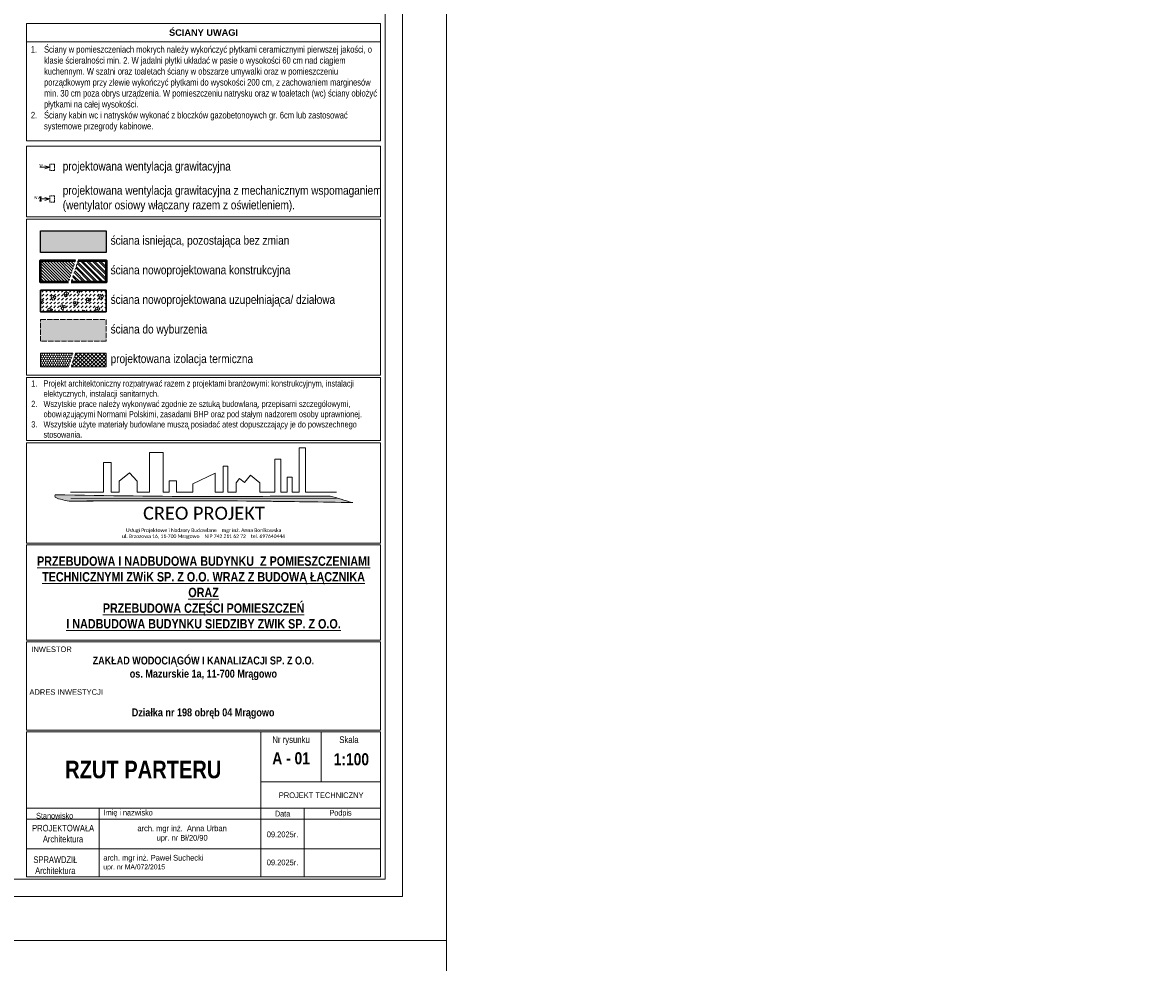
# Model space of a CAD drawing. Header units: millimetres. Extents: x 31175 to 52214, y -18116 to -5516.
# Tile 117 of 155: x 36149 to 38727, y -9766 to -7622. Entities that reach past the tile are written whole.
import ezdxf

# ---------------------------------------------------------------- set-up
doc = ezdxf.new("R2010")
doc.units = ezdxf.units.MM
for name, pattern in [('3', [1, 0.5, -0.5]), ('ACAD_ISO02W100', [15, 12, -3]), ('ACAD_ISO03W100', [30, 12, -18])]:
    doc.linetypes.add(name, pattern=pattern)
for name, color, linetype, lineweight, true_color in [('A-izolacja', 7, 'Continuous', 9, 0x4775ff), ('A_SCIANA DO WYBURZENIA', 7, 'ACAD_ISO02W100', 18, 0xf7833b), ('r-ramka', 7, 'Continuous', 0, 0x727169), ('S_KRESKOWANIE_SC_ISTN', 7, 'Continuous', 0, 0x878787)]:
    doc.layers.add(name, color=color, linetype=linetype, lineweight=lineweight, true_color=true_color)
for name, color, linetype, lineweight in [('A-kreskowanie', 253, 'Continuous', 0), ('A-opis', 130, 'Continuous', 9), ('A_SCIANA_ISTN', 253, 'Continuous', 25), ('A_SCIANA_PROJ_KONSTRUKCJA', 3, 'Continuous', 50), ('A_SCINAN_PROJ_DZIALOWA', 5, 'Continuous', 30), ('elewacja C', 253, 'Continuous', 0)]:
    doc.layers.add(name, color=color, linetype=linetype, lineweight=lineweight)
doc.styles.add('BIKWYM', font='BIKROMSW.SHX', dxfattribs={"width": 0.8})
doc.styles.get("Standard").update_dxf_attribs({"font": 'ARIALN.TTF'})
doc.styles.add('wymiar', font='ARIALN.TTF')
doc.styles.add('wymiary', font='ARIALN.TTF')

# ---------------------------------------------------------------- blocks, each defined once
blk = doc.blocks.new('LOGO')
at = {"layer": 'elewacja C'}
h = blk.add_hatch(color=30, dxfattribs=at)
h.dxf.hatch_style = 1
edge = h.paths.add_edge_path()
edge.add_spline(control_points=[(11534.1, 18108), (11532.4, 18108), (11289.1, 18108), (10726.7, 18100.5), (10166.1, 18110.3), (9846.9, 18115.9)], knot_values=[0, 0, 0, 0, 5.133754, 729.732593, 1687.267838, 1687.267838, 1687.267838, 1687.267838], degree=3, periodic=0)
edge.add_spline(control_points=[(9846.9, 18115.9), (9846.1, 18113.8), (9840.3, 18098.6), (9889.5, 18084.9), (9916.9, 18079.7), (9932.8, 18076.7)], knot_values=[0, 0, 0, 0, 6.318514, 46.500226, 101.574566, 101.574566, 101.574566, 101.574566], degree=3, periodic=0)
edge.add_spline(control_points=[(9932.8, 18076.7), (10322, 18078.7), (10902.2, 18081.7), (11482.3, 18071.2), (11673.1, 18067.7)], knot_values=[0, 0, 0, 0, 1167.750225, 1740.44888, 1740.44888, 1740.44888, 1740.44888], degree=3, periodic=0)
edge.add_spline(control_points=[(11673.1, 18067.7), (11671.6, 18068.1), (11647.3, 18072.9), (11601.8, 18089.6), (11556.8, 18101.9), (11534.1, 18108)], knot_values=[0, 0, 0, 0, 4.823923, 74.316576, 144.781951, 144.781951, 144.781951, 144.781951], degree=3, periodic=0)
at = {"layer": 'elewacja C', "color": 7}
blk.add_lwpolyline([(9941.5, 18131.4), (10143.1, 18131.4), (10143.1, 18312.9), (10190.9, 18312.9), (10190.9, 18131.4), (10239.4, 18131.4), (10239.4, 18198.3), (10302.6, 18251), (10348.8, 18198.8), (10348.8, 18131.4), (10424.9, 18131.4), (10424.9, 18376.1), (10509.3, 18376.1), (10509.3, 18131.4), (10545.8, 18131.4), (10545.8, 18200.4), (10590.6, 18200.4), (10590.6, 18131.4), (10691.4, 18131.4), (10691.4, 18183.5), (10828.6, 18248.8), (10828.6, 18131.4), (10877.8, 18131.4), (10877.8, 18290.5), (10905.9, 18290.5), (10905.9, 18131.4), (10957, 18131.4), (10957, 18188.2), (10978.7, 18215.2), (11007.9, 18191.3), (11045.2, 18236), (11102.5, 18189.8), (11102.5, 18131.4), (11195, 18131.4), (11195, 18333.8), (11231.7, 18333.8), (11231.7, 18131.4), (11270.7, 18131.4), (11270.7, 18222.8), (11301.7, 18222.8), (11301.7, 18131.4), (11344.5, 18131.4), (11344.5, 18403.2), (11383.5, 18403.2), (11383.5, 18131.4), (11573.1, 18131.4)], dxfattribs=at)
at = {"layer": 'elewacja C', "color": 250, "const_width": 4}
blk.add_lwpolyline([(9941.5, 18091.9), (11574.1, 18091.9)], dxfattribs=at)
at = {"layer": 'elewacja C', "color": 30}
blk.add_arc((10503.6, -40448.4), 58527.8, 88.854996, 90.558825, dxfattribs=at)
for points in [[(9932.8, 18076.7), (9878.9, 18088.3), (9845.1, 18109.9), (9846.9, 18115.9)], [(9846.9, 18115.9), (10804.4, 18104.8), (11529, 18108), (11534.1, 18108)], [(11673.1, 18067.7), (11100.5, 18076.7), (9932.8, 18076.7)], [(11534.1, 18108), (11601.8, 18088.5), (11668.4, 18068.7), (11673.1, 18067.7)]]:
    blk.add_spline(points, degree=3, dxfattribs=at)
at = {"layer": 'elewacja C', "color": 7, "insert": (9846.9, 18042.5), "char_height": 20, "attachment_point": 1}
blk.add_mtext_dynamic_manual_height_columns('\\pi539.21;{\\fCalibri|b0|i0|c0|p34;\\H4x;CREO PROJEKT\\H1.25x;\\P\\pi434.09;\\H0.22x;Usługi Projektowe i Nadzory Budowlane    mgr inż. Anna Bonikowska\\P\\pi409.92;ul. Brzozowa 16, 11-700 Mrągowo    NIP 742 211 62 72    tel. 69764044\\fArial|b0|i0|c238|p34;4}', width=1826.244, gutter_width=12.5, heights=[0], dxfattribs=at)

msp = doc.modelspace()

# ---------------------------------------------------------------- hatches: boundary and pattern name
at = {"layer": 'A-izolacja', "transparency": 33554687}
h = msp.add_hatch(dxfattribs=at)
h.set_pattern_fill('ANSI37', color=256, scale=2)
h.paths.add_polyline_path([(36339.1, -8376), (36269.5, -8376), (36259.3, -8407.4), (36339.1, -8407.4)])
at = {"layer": 'A-kreskowanie', "lineweight": 5, "true_color": 0xeb7500}
h = msp.add_hatch(dxfattribs=at)
h.set_pattern_fill('ANSI32', color=30, angle=-90)
h.set_pattern_definition([(315, (-1e-10, -100.834), (6.735192, 6.735192), []), (315, (-1e-10, -105.324), (6.735192, 6.735192), [])])
h.paths.add_polyline_path([(36339.1, -8164.5), (36275.3, -8164.5), (36259.3, -8213.9), (36339.1, -8213.9)])
at = {"layer": 'A-kreskowanie', "true_color": 0xe06f1f}
h = msp.add_hatch(dxfattribs=at)
h.set_pattern_fill('HONEY', color=32, angle=-90)
h.paths.add_polyline_path([(36253.3, -8407.4), (36263.5, -8376), (36189.5, -8376), (36189.5, -8407.4)])
at = {"layer": 'A_SCIANA DO WYBURZENIA', "transparency": 33554687}
h = msp.add_hatch(dxfattribs=at)
h.set_pattern_fill('DOTS', color=256, scale=0.75)
h.set_pattern_definition([(0, (15689.9325, -7425.6659), (0.5953125, 1.190625), [0, -1.190625])])
h.paths.add_polyline_path([(36339.1, -8299.5), (36189.5, -8299.5), (36189.5, -8348.9), (36339.1, -8348.9)])
at = {"layer": 'A_SCIANA_PROJ_KONSTRUKCJA', "lineweight": 9, "true_color": 0x2ad533}
h = msp.add_hatch(dxfattribs=at)
h.set_pattern_fill('ANSI31', color=102, scale=1.5, angle=90)
h.set_pattern_definition([(135, (15689.9325, -7425.666), (-3.367596, -3.367596), [])])
h.paths.add_polyline_path([(36269.3, -8164.5), (36189.5, -8164.5), (36189.5, -8213.9), (36253.3, -8213.9)])
at = {"layer": 'A_SCINAN_PROJ_DZIALOWA', "lineweight": 9, "true_color": 0x27773c, "transparency": 33554610}
h = msp.add_hatch(dxfattribs=at)
h.set_pattern_fill('GAZOBETON S100 ISO 1J', color=97, scale=2, pattern_type=2)
h.set_pattern_definition([(15, (-36.012, -109.333), (7.764572, 28.977773), [2.93294, -27.06706]), (15, (-32.42, -105.74), (7.764572, 28.977773), [2.93294, -27.06706]), (15, (-37.327, -104.426), (7.764572, 28.977773), [2.93294, -27.06706]), (15, (-33.735, -100.834), (7.764572, 28.977773), [2.93294, -27.06706]), (15, (-38.642, -99.52), (7.764572, 28.977773), [2.93294, -27.06706]), (75, (-39.4, -102.352), (-21.213201, 21.213203), [2.93294, -27.06706]), (75, (-38.086, -107.26), (-21.213201, 21.213203), [2.93294, -27.06706]), (75, (-34.494, -103.667), (-21.213201, 21.213203), [2.93294, -27.06706]), (75, (-33.18, -108.574), (-21.213201, 21.213203), [2.93294, -27.06706]), (75, (-29.587, -104.982), (-21.213201, 21.213203), [2.93294, -27.06706]), (315, (-38.086, -107.26), (28.977773, 7.76457), [2.93294, -27.06706]), (315, (-39.4, -102.352), (28.977773, 7.76457), [2.93294, -27.06706]), (315, (-34.494, -103.667), (28.977773, 7.76457), [2.93294, -27.06706]), (315, (-30.902, -100.075), (28.977773, 7.76457), [2.93294, -27.06706]), (315, (-35.81, -98.76), (28.977773, 7.76457), [2.93294, -27.06706]), (45, (-33.735, -100.834), (9e-16, 8.9802561), [6.35, -6.35])])
h.paths.add_polyline_path([(36339.1, -8232), (36189.5, -8232), (36189.5, -8281.4), (36339.1, -8281.4)])
at = {"layer": 'S_KRESKOWANIE_SC_ISTN', "transparency": 33554559}
h = msp.add_hatch(color=256, dxfattribs=at)
h.dxf.hatch_style = 1
h.paths.add_polyline_path([(36339.1, -8097), (36189.5, -8097), (36189.5, -8146.4), (36339.1, -8146.4)])

# ---------------------------------------------------------------- linework, layer by layer
at = {"layer": 'A-izolacja'}
for points in [[(36253.3, -8407.4), (36189.5, -8407.4), (36189.5, -8376), (36263.5, -8376)], [(36269.5, -8376), (36339.1, -8376), (36339.1, -8407.4), (36259.3, -8407.4)]]:
    msp.add_lwpolyline(points, dxfattribs=at)
at = {"layer": 'A-opis', "lineweight": 9}
for points in [[(36210.7, -7952.1), (36188.2, -7952.1)], [(36210.7, -7952.1), (36199.5, -7948.8)], [(36210.7, -7952.1), (36199.5, -7955.4)], [(36210.7, -8024.3), (36188.2, -8024.3)], [(36188.4, -8021), (36189.5, -8024.3)], [(36188.4, -8027.7), (36189.5, -8024.3)], [(36190.7, -8021), (36189.5, -8024.3)], [(36190.7, -8027.7), (36189.5, -8024.3)], [(36210.7, -8024.3), (36199.5, -8021.1)], [(36210.7, -8024.3), (36199.5, -8027.6)]]:
    msp.add_lwpolyline(points, dxfattribs=at)
at = {"layer": 'A-opis', "linetype": '3', "lineweight": 9, "ltscale": 2}
for points in [[(36221.7, -7959.6), (36210.7, -7959.6), (36210.7, -7944.6), (36221.7, -7944.6)], [(36221.7, -8031.8), (36210.7, -8031.8), (36210.7, -8016.8), (36221.7, -8016.8)]]:
    msp.add_lwpolyline(points, close=True, dxfattribs=at)
at = {"layer": 'A-opis', "linetype": 'ACAD_ISO03W100', "ltscale": 0.3}
for points in [[(36269.3, -8164.5), (36253.3, -8213.9)], [(36275.3, -8164.5), (36259.3, -8213.9)], [(36263.5, -8376), (36253.3, -8407.4)], [(36269.5, -8376), (36259.3, -8407.4)]]:
    msp.add_lwpolyline(points, dxfattribs=at)
at = {"layer": 'A-opis', "lineweight": 9}
for centre, start, end in [((36189.5, -8020.6), 340.8229, 199.1771), ((36189.5, -8028.1), 160.8229, 19.1771)]:
    msp.add_arc(centre, 1.22, start, end, dxfattribs=at)
at = {"layer": 'A_SCIANA DO WYBURZENIA'}
msp.add_lwpolyline([(36189.5, -8299.5), (36339.1, -8299.5), (36339.1, -8348.9), (36189.5, -8348.9)], close=True, dxfattribs=at)
at = {"layer": 'A_SCIANA_ISTN'}
msp.add_lwpolyline([(36189.5, -8097), (36339.1, -8097), (36339.1, -8146.4), (36189.5, -8146.4)], close=True, dxfattribs=at)
at = {"layer": 'A_SCIANA_PROJ_KONSTRUKCJA'}
for points in [[(36253.3, -8213.9), (36189.5, -8213.9), (36189.5, -8164.5), (36269.3, -8164.5)], [(36275.3, -8164.5), (36339.1, -8164.5), (36339.1, -8213.9), (36259.3, -8213.9)]]:
    msp.add_lwpolyline(points, dxfattribs=at)
at = {"layer": 'A_SCINAN_PROJ_DZIALOWA'}
msp.add_lwpolyline([(36189.5, -8232), (36339.1, -8232), (36339.1, -8281.4), (36189.5, -8281.4)], close=True, dxfattribs=at)
at = {"layer": 'r-ramka'}
for p, q in [((36692.1, -9570.7), (36692.1, -9240)), ((36692.1, -9570.7), (36692.1, -9240)), ((36829.6, -9353.5), (36829.6, -9240)), ((36692.1, -9275.8), (36692.1, -9570.7)), ((36692.1, -9353.5), (36965.1, -9353.5)), ((36157.6, -9414), (36965.1, -9414)), ((36323.3, -9570.7), (36323.3, -9414)), ((36323.3, -9570.7), (36323.3, -9414)), ((36692.1, -9414), (36692.1, -9570.7)), ((36790.9, -9570.7), (36790.9, -9414)), ((36790.9, -9570.7), (36790.9, -9414)), ((36157.6, -9438.7), (36965.1, -9438.7)), ((36157.6, -9438.7), (36965.1, -9438.7)), ((36157.6, -9438.7), (36965.1, -9438.7)), ((36157.6, -9506.7), (36965.1, -9506.7)), ((36157.6, -9506.7), (36965.1, -9506.7)), ((36157.6, -9506.7), (36965.1, -9506.7)), ((36157.6, -9506.7), (36965.1, -9506.7)), ((36157.6, -9570.7), (36965.1, -9570.7)), ((36157.6, -9570.7), (36965.1, -9570.7)), ((36157.6, -9570.7), (36965.1, -9570.7)), ((36157.6, -9570.7), (36965.1, -9570.7))]:
    msp.add_line(p, q, dxfattribs=at)
for points in [[(37115.1, -5515.7), (31175.1, -5515.7), (31175.1, -9715.7), (37115.1, -9715.7), (37115.1, -5515.7)], [(37115.1, -9715.7), (31175.1, -9715.7), (31175.1, -13915.7), (37115.1, -13915.7), (37115.1, -9715.7)]]:
    msp.add_lwpolyline(points, dxfattribs=at)
for points in [[(37015.1, -5615.7), (37015.1, -9615.7), (31413.9, -9615.7), (31413.9, -5615.7)], [(36975.1, -5655.7), (36975.1, -9575.7), (31453.9, -9575.7), (31453.9, -5655.7)], [(36157.6, -7623.9), (36965.1, -7623.9), (36965.1, -7891.9), (36157.6, -7891.9)], [(36157.6, -7623.9), (36965.1, -7623.9), (36965.1, -7665.6), (36157.6, -7665.6)], [(36157.6, -7903.8), (36965.1, -7903.8), (36965.1, -8065.2), (36157.6, -8065.2)], [(36157.6, -8070.2), (36965.1, -8070.2), (36965.1, -8426.6), (36157.6, -8426.6)], [(36157.6, -8431.6), (36965.1, -8431.6), (36965.1, -8575.2), (36157.6, -8575.2)], [(36157.6, -8580.2), (36965.1, -8580.2), (36965.1, -8809.3), (36157.6, -8809.3)], [(36157.6, -8813.3), (36965.1, -8813.3), (36965.1, -9030.7), (36157.6, -9030.7)], [(36157.6, -9034.7), (36965.1, -9034.7), (36965.1, -9236), (36157.6, -9236)], [(36157.6, -9240), (36965.1, -9240), (36965.1, -9570.7), (36157.6, -9570.7)]]:
    msp.add_lwpolyline(points, close=True, dxfattribs=at)

# ---------------------------------------------------------------- block references
at = {"layer": 'r-ramka', "color": 30, "xscale": 0.3716075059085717, "yscale": 0.3716075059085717, "zscale": 0.3716075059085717}
msp.add_blockref('LOGO', (32563.9, -15431), dxfattribs=at)

# ---------------------------------------------------------------- texts
at = {"layer": 'A-opis', "char_height": 15}
for s, width, gutter_width, insert, attachment_point in [('{\\fArial|b1|i0|c238|p34;ŚCIANY UWAGI}', 494.295, 12.5, (36561.3, -7644.8), 5), ('\\pi-30,l30,t30,45;1.^IŚciany w pomieszczeniach mokrych należy wykończyć płytkami ceramicznymi pierwszej jakości, o \\P\\pi0,t45;klasie ścieralności min. 2. W jadalni płytki układać w pasie o wysokości 60 cm nad ciągiem \\Pkuchennym. W szatni oraz toaletach ściany w obszarze umywalki oraz w pomieszczeniu \\Pporządkowym przy zlewie wykończyć płytkami do wysokości 200 cm, z zachowaniem marginesów \\Pmin. 30 cm poza obrys urządzenia. W pomieszczeniu natrysku oraz w toaletach (wc) ściany obłożyć \\Ppłytkami na całej wysokości.\\P\\pi-30,t30,45;2.^IŚciany kabin wc i natrysków wykonać z bloczków gazobetonoywch gr. 6cm lub zastosować \\P\\pi0,t45;systemowe przegrody kabinowe.', 792.829, 60, (36167.6, -7675.6), 1)]:
    msp.add_mtext_dynamic_manual_height_columns(s, width=width, gutter_width=gutter_width, heights=[0], dxfattribs=dict(at, insert=insert, attachment_point=attachment_point))
at = {"layer": 'A-opis', "lineweight": 9, "char_height": 6, "attachment_point": 5, "style": 'BIKWYM'}
for s, insert in [('W', (36190.8, -7947.3)), ('WM', (36181.6, -8021.3))]:
    msp.add_mtext_dynamic_manual_height_columns(s, width=10.121, gutter_width=12.5, heights=[0], dxfattribs=dict(at, insert=insert))
at = {"layer": 'A-opis', "color": 156, "true_color": 0x0f468a, "char_height": 15, "attachment_point": 1, "style": 'wymiary'}
for s, insert in [('\\pi84.53;{\\LISTNIEJĄCE\\P\\pi32.321;POM.GOSP. GARAŻOWE\\P\\pi99.438;}60,97 m²', (35022.4, -8235.2)), ('\\pi84.53;{\\LISTNIEJĄCE\\P\\pi82.719;POM. GOSP.\\P\\pi104.22;}6,80 m²', (35112, -8578.1)), ('\\pi84.53;{\\LISTNIEJĄCE\\P\\pi82.719;POM. GOSP.\\P\\pi100.05;}16,13 m²', (35632.7, -8670.8)), ('\\pi84.53;{\\LISTNIEJĄCE\\P\\pi112.33;POM.\\P\\pi51.266;WĘZŁA CIEPLNEGO\\P\\pi100.05;}16,86 m²', (35136.8, -9070))]:
    msp.add_mtext_dynamic_manual_height_columns(s, width=265.792, gutter_width=12.5, heights=[0], dxfattribs=dict(at, insert=insert))
at = {"layer": 'r-ramka', "char_height": 20, "attachment_point": 4, "style": 'wymiar'}
for s, width, insert in [('projektowana wentylacja grawitacyjna', 611.256, (36240.2, -7952.5)), ('projektowana wentylacja grawitacyjna z mechanicznym wspomaganiem (wentylator osiowy włączany razem z oświetleniem).', 724.958, (36240.2, -8024.3)), ('ściana isniejąca, pozostająca bez zmian', 461.455, (36349.4, -8121.7)), ('ściana nowoprojektowana konstrukcyjna', 455.43, (36349.4, -8189.2)), ('ściana nowoprojektowana uzupełniająca/ działowa', 560.11, (36349.4, -8256.7)), ('ściana do wyburzenia', 356.775, (36349.4, -8324.2)), ('projektowana izolacja termiczna', 403.82, (36349.4, -8391.7))]:
    msp.add_mtext_dynamic_manual_height_columns(s, width=width, gutter_width=12.5, heights=[0], dxfattribs=dict(at, insert=insert))
at = {"layer": 'r-ramka'}
for s, width, gutter_width, heights, insert, char_height, attachment_point in [('\\pi-28,l28,t28,42;1.^IProjekt architektoniczny rozpatrywać razem z projektami branżowymi: konstrukcyjnym, instalacji \\P\\pi0,t42;elektycznych, instalacji sanitarnych.\\P\\pi-28,t28,42;2.^IWszytskie prace należy wykonywać zgodnie ze sztuką budowlaną, przepisami szczególowymi, \\P\\pi0,t42;obowiązującymi Normami Polskimi, zasadami BHP oraz pod stałym nadzorem osoby uprawnionej.\\P\\pi-28,t28,42;3.^IWszytskie użyte materiały budowlane muszą posiadać atest dopuszczający je do powszechnego \\P\\pi0,t42;stosowania.', 796.702, 12.5, [0], (36168.4, -8438.1), 14, 1), ('{\\fArial Narrow|b1|i0|c238|p34;\\H1.4286x;\\LPRZEBUDOWA I NADBUDOWA BUDYNKU  Z POMIESZCZENIAMI TECHNICZNYMI ZWiK SP. Z O.O. WRAZ Z BUDOWĄ ŁĄCZNIKA\\PORAZ\\PPRZEBUDOWA CZĘŚCI POMIESZCZEŃ\\PI NADBUDOWA BUDYNKU SIEDZIBY ZWIK SP. Z O.O.}', 808.87, 1145, [688], (36561.3, -8922), 15, 5), ('INWESTOR', 203.028, 12.5, [0], (36168.5, -9045.2), 12.5, 1), ('ADRES INWESTYCJI', 203.028, 12.5, [0], (36164.3, -9142.8), 12.5, 1)]:
    msp.add_mtext_dynamic_manual_height_columns(s, width=width, gutter_width=gutter_width, heights=heights, dxfattribs=dict(at, insert=insert, char_height=char_height, attachment_point=attachment_point))
for s, insert, char_height, width, attachment_point in [('\\pt133.95;{\\fArial Narrow|b1|i0|c238|p34;ZAKŁAD WODOCIĄGÓW I KANALIZACJI SP. Z O.O.\\Pos. Mazurskie 1a, 11-700 Mrągowo}', (36560.9, -9094.9), 18, 811.434, 5), ('{\\fArial Narrow|b1|i0|c238|p34;Działka nr 198 obręb 04 Mrągowo}', (36560.3, -9198.2), 18, 811.434, 5), ('Nr rysunku', (36760.9, -9259.9), 15.4, 137.5, 5), ('Skala', (36870.8, -9250), 15.4, 66.565, 1), ('{\\fArial Narrow|b1|i0|c238|p34;\\H1.3333x;RZUT PARTERU }', (36423.8, -9326), 30, 536.569, 5), ('{\\fArial Narrow|b1|i0|c238|p34;A - 01}', (36761, -9300.3), 27.5, 137.755, 5), ('{\\fArial Narrow|b1|i0|c238|p34;1:100}', (36898.4, -9302.5), 27.5, 137.5, 5), ('PROJEKT TECHNICZNY', (36829.6, -9384.5), 13, 274.999, 5), ('Stanowisko', (36221.8, -9431.3), 13.2, 167.765, 5), ('{\\fArial|b0|i0|c238|p34;  }Imię i nazwisko', (36323.3, -9426), 13.2, 161.994, 4), ('Data', (36741.5, -9426.4), 13.2, 98.775, 5), ('Podpis', (36873.7, -9426.4), 13.2, 186.844, 5), ('\\pi12.866;PROJEKTOWAŁA\\P\\pi37.417;Architektura', (36157.6, -9472.1), 15, 165.765, 4), ('09.2025r.', (36741.5, -9473.8), 13, 98.775, 5), ('\\pi33.473;SPRAWDZIŁ\\P\\pi37.417;Architektura', (36139.9, -9544), 15, 165.765, 4), ('09.2025r.', (36741.5, -9537.8), 13, 98.775, 5)]:
    msp.add_mtext(s, dxfattribs=dict(at, insert=insert, char_height=char_height, width=width, attachment_point=attachment_point))
at = {"layer": 'r-ramka', "char_height": 13, "width": 368.804, "style": 'wymiar'}
for s, insert, attachment_point in [('  arch. mgr inż.  Anna Urban\\P  upr. nr Bł/20/90', (36507.7, -9472.7), 5), ('  arch. mgr inż. Paweł Suchecki\\P\\pt182;  {\\H0.86667x;upr. nr MA/072/2015}', (36323.3, -9538.7), 4)]:
    msp.add_mtext(s, dxfattribs=dict(at, insert=insert, attachment_point=attachment_point))

doc.saveas('drawing.dxf')
